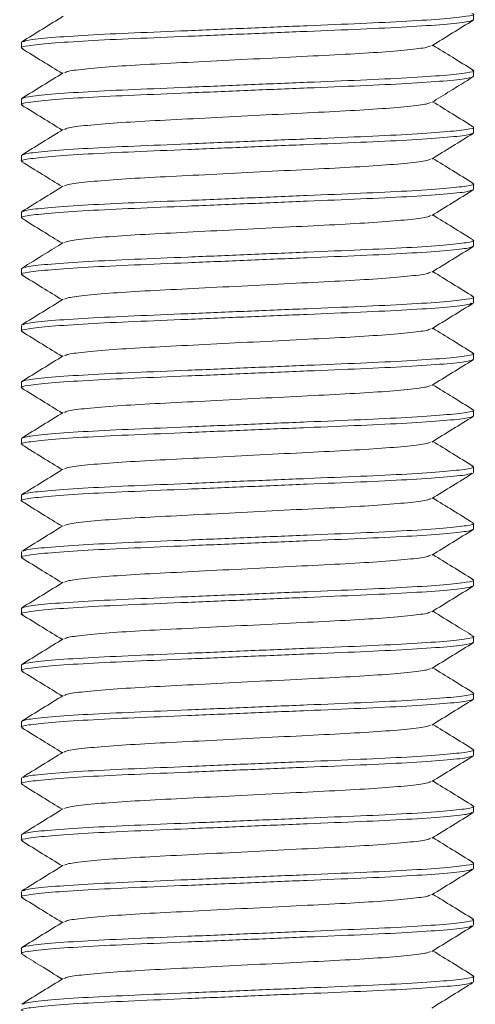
# Model space of a CAD drawing. Header units: millimetres. Extents: x 128.8 to 183.1, y 86.1 to 145.4.
# Tile 2 of 5: x 137.2 to 140.4, y 100.6 to 107.5. Entities that reach past the tile are written whole.
import ezdxf

# ---------------------------------------------------------------- set-up
doc = ezdxf.new("R2010")
doc.units = ezdxf.units.MM

msp = doc.modelspace()

# ---------------------------------------------------------------- linework, layer by layer
at = {"color": 7, "linetype": 'Continuous', "lineweight": 15}
for p, q in [((140.3689, 107.5286), (140.3689, 107.5686)), ((137.1689, 107.3686), (137.1689, 107.3286)), ((140.3689, 107.1286), (140.3689, 107.1686)), ((137.1689, 106.9686), (137.1689, 106.9286)), ((140.3689, 106.7286), (140.3689, 106.7686)), ((137.1689, 106.5686), (137.1689, 106.5286)), ((140.3689, 106.3286), (140.3689, 106.3686)), ((137.1689, 106.1686), (137.1689, 106.1286)), ((140.3689, 105.9286), (140.3689, 105.9686)), ((137.1689, 105.7686), (137.1689, 105.7286)), ((140.3689, 105.5286), (140.3689, 105.5686)), ((137.1689, 105.3686), (137.1689, 105.3286)), ((140.3689, 105.1286), (140.3689, 105.1686)), ((137.1689, 104.9686), (137.1689, 104.9286)), ((140.3689, 104.7286), (140.3689, 104.7686)), ((137.1689, 104.5686), (137.1689, 104.5286)), ((140.3689, 104.3286), (140.3689, 104.3686)), ((137.1689, 104.1686), (137.1689, 104.1286)), ((140.3689, 103.9286), (140.3689, 103.9686)), ((137.1689, 103.7686), (137.1689, 103.7286)), ((140.3689, 103.5286), (140.3689, 103.5686)), ((137.1689, 103.3686), (137.1689, 103.3286)), ((140.3689, 103.1286), (140.3689, 103.1686)), ((137.1689, 102.9686), (137.1689, 102.9286)), ((140.3689, 102.7286), (140.3689, 102.7686)), ((137.1689, 102.5686), (137.1689, 102.5286)), ((140.3689, 102.3286), (140.3689, 102.3686)), ((137.1689, 102.1686), (137.1689, 102.1286)), ((140.3689, 101.9286), (140.3689, 101.9686)), ((137.1689, 101.7686), (137.1689, 101.7286)), ((140.3689, 101.5286), (140.3689, 101.5686)), ((137.1689, 101.3686), (137.1689, 101.3286)), ((140.3689, 101.1286), (140.3689, 101.1686)), ((137.1689, 100.9686), (137.1689, 100.9286)), ((140.3689, 100.7286), (140.3689, 100.7686))]:
    msp.add_line(p, q, dxfattribs=at)
for points, knots in [([(140.3689, 107.5286), (140.3586, 107.5234), (140.3377, 107.5129), (140.1697, 107.4953), (139.9118, 107.4776), (139.5777, 107.4619), (139.1902, 107.4462), (138.7689, 107.4286), (138.3476, 107.4109), (137.9599, 107.3953), (137.6267, 107.3796), (137.3652, 107.3619), (137.2106, 107.3442), (137.1511, 107.3326), (137.1765, 107.3261), (137.1813, 107.3249)], [0, 0, 0, 0, 0.0803295, 0.1635022, 0.2466749, 0.3270044, 0.4073339, 0.4905066, 0.5736793, 0.6540088, 0.7343384, 0.817511, 0.9006837, 0.9810132, 1, 1, 1, 1]), ([(137.4651, 107.5529), (137.4162, 107.5228), (137.3184, 107.4625), (137.2207, 107.4023), (137.1718, 107.3721)], [0, 0, 0, 0, 0.499921, 1, 1, 1, 1]), ([(140.3565, 107.5723), (140.3613, 107.5711), (140.3867, 107.5646), (140.3272, 107.5529), (140.1725, 107.5352), (139.9111, 107.5176), (139.5779, 107.5019), (139.1902, 107.4862), (138.7689, 107.4686), (138.3475, 107.4509), (137.9602, 107.4353), (137.6257, 107.4196), (137.369, 107.4019), (137.21, 107.3856), (137.1899, 107.3763), (137.1813, 107.3723)], [0, 0, 0, 0, 0.019335, 0.101222, 0.186007, 0.270792, 0.352678, 0.434565, 0.51935, 0.604135, 0.686022, 0.767908, 0.852693, 0.937478, 1, 1, 1, 1]), ([(140.0729, 107.3443), (140.1217, 107.3745), (140.2195, 107.4348), (140.3173, 107.4951), (140.3662, 107.5252)], [0, 0, 0, 0, 0.49991, 1, 1, 1, 1]), ([(137.1718, 107.325), (137.2207, 107.2949), (137.3161, 107.2361), (137.4115, 107.1773), (137.458, 107.1486)], [0, 0, 0, 0, 0.512393, 1, 1, 1, 1]), ([(140.0643, 107.3442), (140.0576, 107.3405), (140.0412, 107.3313), (139.9126, 107.3152), (139.703, 107.2976), (139.4297, 107.2819), (139.1132, 107.2662), (138.7689, 107.2486), (138.4246, 107.2309), (138.1081, 107.2153), (137.8348, 107.1996), (137.6252, 107.1819), (137.4966, 107.1658), (137.4803, 107.1567), (137.4736, 107.153)], [0, 0, 0, 0, 0.061908, 0.150766, 0.239624, 0.32544, 0.411256, 0.500114, 0.588972, 0.674788, 0.760604, 0.849463, 0.938321, 1, 1, 1, 1]), ([(140.3657, 107.1723), (140.3168, 107.2024), (140.2215, 107.2612), (140.1262, 107.32), (140.0798, 107.3486)], [0, 0, 0, 0, 0.5129573, 1, 1, 1, 1]), ([(140.3558, 107.1725), (140.361, 107.1712), (140.3867, 107.1646), (140.3273, 107.1529), (140.1725, 107.1352), (139.9111, 107.1176), (139.5779, 107.1019), (139.1902, 107.0862), (138.7689, 107.0686), (138.3475, 107.0509), (137.9601, 107.0353), (137.626, 107.0196), (137.3681, 107.0019), (137.2, 106.9843), (137.1792, 106.9738), (137.1689, 106.9686)], [0, 0, 0, 0, 0.019884, 0.1001401, 0.1832367, 0.2663333, 0.3465894, 0.4268454, 0.509942, 0.5930386, 0.6732947, 0.7535507, 0.8366473, 0.9197439, 1, 1, 1, 1]), ([(140.3689, 107.1286), (140.3586, 107.1234), (140.3377, 107.1129), (140.1697, 107.0953), (139.9118, 107.0776), (139.5777, 107.0619), (139.1902, 107.0462), (138.7689, 107.0286), (138.3476, 107.0109), (137.9599, 106.9953), (137.6267, 106.9796), (137.3652, 106.9619), (137.2106, 106.9442), (137.1511, 106.9326), (137.1764, 106.9261), (137.1812, 106.9249)], [0, 0, 0, 0, 0.080351, 0.163545, 0.246739, 0.32709, 0.40744, 0.490635, 0.573829, 0.65418, 0.73453, 0.817725, 0.900919, 0.98127, 1, 1, 1, 1]), ([(137.465, 107.1529), (137.4161, 107.1227), (137.3183, 107.0624), (137.2205, 107.0022), (137.1716, 106.972)], [0, 0, 0, 0, 0.499908, 1, 1, 1, 1]), ([(140.0724, 106.944), (140.1151, 106.9704), (140.2129, 107.0307), (140.3106, 107.0909), (140.3656, 107.1248)], [0, 0, 0, 0, 0.4375225, 1, 1, 1, 1]), ([(140.3653, 106.7725), (140.3164, 106.8026), (140.2212, 106.8613), (140.126, 106.92), (140.0797, 106.9486)], [0, 0, 0, 0, 0.5135494, 1, 1, 1, 1]), ([(137.1717, 106.9251), (137.2206, 106.895), (137.3161, 106.8361), (137.4115, 106.7773), (137.458, 106.7486)], [0, 0, 0, 0, 0.512417, 1, 1, 1, 1]), ([(140.0635, 106.9439), (140.0569, 106.9402), (140.0406, 106.9312), (139.9125, 106.9152), (139.703, 106.8976), (139.4297, 106.8819), (139.1132, 106.8662), (138.7689, 106.8486), (138.4246, 106.8309), (138.1081, 106.8153), (137.8347, 106.7996), (137.6252, 106.7819), (137.4968, 106.7659), (137.4805, 106.7568), (137.4738, 106.7531)], [0, 0, 0, 0, 0.060409, 0.149443, 0.238477, 0.324463, 0.410449, 0.499483, 0.588517, 0.674503, 0.760489, 0.849523, 0.938557, 1, 1, 1, 1]), ([(140.3551, 106.7727), (140.3605, 106.7713), (140.3867, 106.7647), (140.3274, 106.7529), (140.1725, 106.7352), (139.9111, 106.7176), (139.5779, 106.7019), (139.1902, 106.6862), (138.7689, 106.6686), (138.3475, 106.6509), (137.9601, 106.6353), (137.626, 106.6196), (137.3681, 106.6019), (137.2, 106.5843), (137.1792, 106.5738), (137.1689, 106.5686)], [0, 0, 0, 0, 0.021002, 0.101167, 0.184169, 0.26717, 0.347335, 0.427499, 0.510501, 0.593503, 0.673667, 0.753832, 0.836834, 0.919836, 1, 1, 1, 1]), ([(137.4651, 106.7529), (137.4162, 106.7228), (137.3185, 106.6625), (137.2207, 106.6023), (137.1718, 106.5721)], [0, 0, 0, 0, 0.4999192, 1, 1, 1, 1]), ([(140.3689, 106.7286), (140.3586, 106.7234), (140.3377, 106.7129), (140.1697, 106.6953), (139.9118, 106.6776), (139.5777, 106.6619), (139.1902, 106.6462), (138.7689, 106.6286), (138.3476, 106.6109), (137.9599, 106.5953), (137.6267, 106.5796), (137.3652, 106.5619), (137.2107, 106.5442), (137.1511, 106.5327), (137.1762, 106.5262), (137.1809, 106.525)], [0, 0, 0, 0, 0.080382, 0.163609, 0.246837, 0.327219, 0.407601, 0.490828, 0.574055, 0.654438, 0.73482, 0.818047, 0.901274, 0.981656, 1, 1, 1, 1]), ([(140.0721, 106.5439), (140.121, 106.574), (140.2187, 106.6343), (140.3165, 106.6946), (140.3654, 106.7247)], [0, 0, 0, 0, 0.499916, 1, 1, 1, 1]), ([(140.063, 106.5437), (140.0565, 106.5401), (140.0402, 106.5312), (139.9125, 106.5152), (139.703, 106.4976), (139.4297, 106.4819), (139.1132, 106.4662), (138.7689, 106.4486), (138.4246, 106.4309), (138.1081, 106.4153), (137.8347, 106.3996), (137.6253, 106.3819), (137.4976, 106.366), (137.4813, 106.357), (137.4748, 106.3534)], [0, 0, 0, 0, 0.059654, 0.148944, 0.238235, 0.324468, 0.4107, 0.499991, 0.589281, 0.675514, 0.761747, 0.851037, 0.940327, 1, 1, 1, 1]), ([(140.3662, 106.372), (140.3173, 106.4021), (140.2218, 106.461), (140.1263, 106.5199), (140.0797, 106.5486)], [0, 0, 0, 0, 0.5121311, 1, 1, 1, 1]), ([(137.1716, 106.5252), (137.2205, 106.495), (137.316, 106.4362), (137.4114, 106.3773), (137.458, 106.3486)], [0, 0, 0, 0, 0.512126, 1, 1, 1, 1]), ([(140.3565, 106.3249), (140.3479, 106.3209), (140.3278, 106.3116), (140.1688, 106.2952), (139.912, 106.2776), (139.5776, 106.2619), (139.1902, 106.2462), (138.7689, 106.2286), (138.3476, 106.2109), (137.9599, 106.1953), (137.6267, 106.1796), (137.3653, 106.1619), (137.2103, 106.1442), (137.151, 106.1325), (137.1772, 106.1258), (137.1826, 106.1245)], [0, 0, 0, 0, 0.062427, 0.147039, 0.231651, 0.31337, 0.395089, 0.479701, 0.564313, 0.646032, 0.727752, 0.812364, 0.896975, 0.978695, 1, 1, 1, 1]), ([(140.3569, 106.3722), (140.3615, 106.371), (140.3866, 106.3645), (140.3271, 106.3529), (140.1726, 106.3352), (139.9111, 106.3176), (139.5779, 106.3019), (139.1902, 106.2862), (138.7689, 106.2686), (138.3475, 106.2509), (137.9601, 106.2353), (137.626, 106.2196), (137.3681, 106.2019), (137.2, 106.1843), (137.1792, 106.1738), (137.1689, 106.1686)], [0, 0, 0, 0, 0.018365, 0.0987455, 0.1819708, 0.2651962, 0.3455767, 0.4259571, 0.5091825, 0.5924079, 0.6727883, 0.7531688, 0.8363942, 0.9196195, 1, 1, 1, 1]), ([(137.4657, 106.3533), (137.4168, 106.3231), (137.319, 106.2629), (137.2212, 106.2026), (137.1723, 106.1725)], [0, 0, 0, 0, 0.499916, 1, 1, 1, 1]), ([(140.0727, 106.1442), (140.1215, 106.1743), (140.2193, 106.2346), (140.3171, 106.2949), (140.366, 106.3251)], [0, 0, 0, 0, 0.4999127, 1, 1, 1, 1]), ([(137.1724, 106.1247), (137.2213, 106.0945), (137.3165, 106.0359), (137.4117, 105.9772), (137.458, 105.9486)], [0, 0, 0, 0, 0.5134748, 1, 1, 1, 1]), ([(140.0639, 106.1441), (140.0573, 106.1404), (140.0409, 106.1313), (139.9126, 106.1152), (139.703, 106.0976), (139.4297, 106.0819), (139.1132, 106.0662), (138.7689, 106.0486), (138.4246, 106.0309), (138.1081, 106.0153), (137.8347, 105.9996), (137.6252, 105.9819), (137.4972, 105.9659), (137.4809, 105.9569), (137.4743, 105.9533)], [0, 0, 0, 0, 0.061316, 0.150354, 0.239392, 0.325382, 0.411372, 0.50041, 0.589448, 0.675437, 0.761427, 0.850465, 0.939503, 1, 1, 1, 1]), ([(140.3661, 105.9721), (140.3172, 106.0022), (140.2217, 106.061), (140.1263, 106.1199), (140.0798, 106.1486)], [0, 0, 0, 0, 0.5124172, 1, 1, 1, 1]), ([(140.3689, 105.9286), (140.3586, 105.9234), (140.3377, 105.9129), (140.1697, 105.8953), (139.9118, 105.8776), (139.5777, 105.8619), (139.1902, 105.8462), (138.7689, 105.8286), (138.3476, 105.8109), (137.9599, 105.7953), (137.6267, 105.7796), (137.3653, 105.7619), (137.2104, 105.7442), (137.1511, 105.7325), (137.1769, 105.7259), (137.1821, 105.7246)], [0, 0, 0, 0, 0.080237, 0.163314, 0.24639, 0.326627, 0.406864, 0.489941, 0.573017, 0.653254, 0.733491, 0.816568, 0.899645, 0.979881, 1, 1, 1, 1]), ([(140.3566, 105.9723), (140.3614, 105.971), (140.3867, 105.9645), (140.3272, 105.9529), (140.1725, 105.9352), (139.9111, 105.9176), (139.5779, 105.9019), (139.1902, 105.8862), (138.7689, 105.8686), (138.3475, 105.8509), (137.9601, 105.8353), (137.626, 105.8196), (137.3681, 105.8019), (137.2, 105.7843), (137.1792, 105.7738), (137.1689, 105.7686)], [0, 0, 0, 0, 0.0187296, 0.0990802, 0.1822747, 0.2654691, 0.3458197, 0.4261703, 0.5093648, 0.5925593, 0.6729099, 0.7532605, 0.8364549, 0.9196494, 1, 1, 1, 1]), ([(137.4654, 105.9531), (137.4226, 105.9267), (137.3249, 105.8665), (137.2271, 105.8062), (137.1721, 105.7723)], [0, 0, 0, 0, 0.437522, 1, 1, 1, 1]), ([(140.0728, 105.7443), (140.1217, 105.7744), (140.2194, 105.8347), (140.3172, 105.895), (140.3661, 105.9251)], [0, 0, 0, 0, 0.4999085, 1, 1, 1, 1]), ([(137.1722, 105.7248), (137.2211, 105.6947), (137.3164, 105.636), (137.4116, 105.5772), (137.458, 105.5486)], [0, 0, 0, 0, 0.513103, 1, 1, 1, 1]), ([(140.0641, 105.7441), (140.0574, 105.7404), (140.0411, 105.7313), (139.9126, 105.7152), (139.703, 105.6976), (139.4297, 105.6819), (139.1132, 105.6662), (138.7689, 105.6486), (138.4246, 105.6309), (138.1081, 105.6153), (137.8348, 105.5996), (137.6252, 105.5819), (137.4966, 105.5658), (137.4802, 105.5567), (137.4735, 105.553)], [0, 0, 0, 0, 0.061609, 0.150475, 0.239342, 0.325165, 0.410989, 0.499855, 0.588721, 0.674545, 0.760369, 0.849235, 0.938101, 1, 1, 1, 1]), ([(140.366, 105.5721), (140.3171, 105.6023), (140.2217, 105.6611), (140.1263, 105.7199), (140.0798, 105.7486)], [0, 0, 0, 0, 0.512455, 1, 1, 1, 1]), ([(140.3564, 105.5723), (140.3613, 105.5711), (140.3867, 105.5646), (140.3272, 105.5529), (140.1725, 105.5352), (139.9111, 105.5176), (139.5779, 105.5019), (139.1902, 105.4862), (138.7689, 105.4686), (138.3475, 105.4509), (137.9602, 105.4353), (137.6257, 105.4196), (137.369, 105.4019), (137.2096, 105.3855), (137.1895, 105.3762), (137.1808, 105.3722)], [0, 0, 0, 0, 0.019437, 0.101251, 0.18596, 0.270669, 0.352483, 0.434297, 0.519006, 0.603715, 0.685529, 0.767342, 0.852051, 0.936761, 1, 1, 1, 1]), ([(140.3566, 105.5249), (140.348, 105.5209), (140.3279, 105.5116), (140.1688, 105.4952), (139.912, 105.4776), (139.5776, 105.4619), (139.1902, 105.4462), (138.7689, 105.4286), (138.3476, 105.4109), (137.9599, 105.3953), (137.6267, 105.3796), (137.3652, 105.3619), (137.2106, 105.3442), (137.1511, 105.3326), (137.1765, 105.3261), (137.1814, 105.3248)], [0, 0, 0, 0, 0.062777, 0.147532, 0.232288, 0.314146, 0.396004, 0.48076, 0.565515, 0.647374, 0.729232, 0.813987, 0.898743, 0.980601, 1, 1, 1, 1]), ([(137.4649, 105.5528), (137.416, 105.5227), (137.3183, 105.4624), (137.2205, 105.4021), (137.1716, 105.372)], [0, 0, 0, 0, 0.49991, 1, 1, 1, 1]), ([(140.0728, 105.3443), (140.1216, 105.3744), (140.2194, 105.4347), (140.3172, 105.495), (140.3661, 105.5251)], [0, 0, 0, 0, 0.499919, 1, 1, 1, 1]), ([(140.3653, 105.1725), (140.3164, 105.2027), (140.2212, 105.2613), (140.126, 105.32), (140.0797, 105.3486)], [0, 0, 0, 0, 0.513686, 1, 1, 1, 1]), ([(137.1718, 105.325), (137.2207, 105.2949), (137.3161, 105.2361), (137.4115, 105.1773), (137.458, 105.1486)], [0, 0, 0, 0, 0.51253, 1, 1, 1, 1]), ([(140.0641, 105.3441), (140.0574, 105.3404), (140.0411, 105.3313), (139.9126, 105.3152), (139.703, 105.2976), (139.4297, 105.2819), (139.1132, 105.2662), (138.7689, 105.2486), (138.4246, 105.2309), (138.1081, 105.2153), (137.8347, 105.1996), (137.6252, 105.1819), (137.4969, 105.1659), (137.4805, 105.1568), (137.4739, 105.1531)], [0, 0, 0, 0, 0.06166, 0.150591, 0.239523, 0.325409, 0.411296, 0.500228, 0.589159, 0.675046, 0.760932, 0.849864, 0.938795, 1, 1, 1, 1]), ([(140.355, 105.1727), (140.3605, 105.1714), (140.3868, 105.1647), (140.3275, 105.1529), (140.1725, 105.1352), (139.9111, 105.1176), (139.5779, 105.1019), (139.1902, 105.0862), (138.7689, 105.0686), (138.3475, 105.0509), (137.9601, 105.0353), (137.626, 105.0196), (137.3681, 105.0019), (137.2, 104.9843), (137.1792, 104.9738), (137.1689, 104.9686)], [0, 0, 0, 0, 0.021128, 0.1012822, 0.1842733, 0.2672644, 0.3474187, 0.4275729, 0.510564, 0.5935551, 0.6737093, 0.7538635, 0.8368547, 0.9198458, 1, 1, 1, 1]), ([(137.4651, 105.153), (137.4163, 105.1228), (137.3185, 105.0625), (137.2207, 105.0023), (137.1718, 104.9721)], [0, 0, 0, 0, 0.499913, 1, 1, 1, 1]), ([(140.3689, 105.1286), (140.3586, 105.1234), (140.3377, 105.1129), (140.1697, 105.0953), (139.9118, 105.0776), (139.5777, 105.0619), (139.1902, 105.0462), (138.7689, 105.0286), (138.3476, 105.0109), (137.9599, 104.9953), (137.6267, 104.9796), (137.3652, 104.9619), (137.2107, 104.9442), (137.1511, 104.9327), (137.1762, 104.9262), (137.1809, 104.925)], [0, 0, 0, 0, 0.080386, 0.163617, 0.246848, 0.327235, 0.407621, 0.490852, 0.574083, 0.654469, 0.734855, 0.818086, 0.901318, 0.981704, 1, 1, 1, 1]), ([(140.072, 104.9438), (140.1208, 104.9739), (140.2186, 105.0342), (140.3164, 105.0945), (140.3653, 105.1246)], [0, 0, 0, 0, 0.499919, 1, 1, 1, 1]), ([(140.0628, 104.9436), (140.0563, 104.9401), (140.0401, 104.9312), (139.9125, 104.9152), (139.703, 104.8976), (139.4297, 104.8819), (139.1132, 104.8662), (138.7689, 104.8486), (138.4246, 104.8309), (138.1081, 104.8153), (137.8347, 104.7996), (137.6252, 104.7819), (137.4972, 104.7659), (137.4809, 104.7569), (137.4744, 104.7533)], [0, 0, 0, 0, 0.0592336, 0.1484899, 0.2377463, 0.3239467, 0.4101471, 0.4994034, 0.5886598, 0.6748602, 0.7610606, 0.850317, 0.9395733, 1, 1, 1, 1]), ([(140.366, 104.7721), (140.3171, 104.8022), (140.2217, 104.861), (140.1263, 104.9199), (140.0797, 104.9486)], [0, 0, 0, 0, 0.512313, 1, 1, 1, 1]), ([(137.1716, 104.9252), (137.2205, 104.895), (137.316, 104.8362), (137.4114, 104.7773), (137.458, 104.7486)], [0, 0, 0, 0, 0.5121753, 1, 1, 1, 1]), ([(140.3689, 104.7286), (140.3586, 104.7234), (140.3377, 104.7129), (140.1697, 104.6953), (139.9118, 104.6776), (139.5777, 104.6619), (139.1902, 104.6462), (138.7689, 104.6286), (138.3476, 104.6109), (137.9599, 104.5953), (137.6267, 104.5796), (137.3653, 104.5619), (137.2105, 104.5442), (137.1511, 104.5326), (137.1767, 104.526), (137.1817, 104.5247)], [0, 0, 0, 0, 0.080286, 0.163414, 0.246541, 0.326827, 0.407113, 0.490241, 0.573368, 0.653654, 0.73394, 0.817068, 0.900195, 0.980481, 1, 1, 1, 1]), ([(137.4654, 104.7532), (137.4166, 104.723), (137.3188, 104.6627), (137.221, 104.6025), (137.1721, 104.5723)], [0, 0, 0, 0, 0.499917, 1, 1, 1, 1]), ([(140.3565, 104.7723), (140.3613, 104.7711), (140.3867, 104.7645), (140.3272, 104.7529), (140.1725, 104.7352), (139.9111, 104.7176), (139.5779, 104.7019), (139.1902, 104.6862), (138.7689, 104.6686), (138.3475, 104.6509), (137.9602, 104.6353), (137.6257, 104.6196), (137.3691, 104.6019), (137.2106, 104.5857), (137.1905, 104.5764), (137.182, 104.5725)], [0, 0, 0, 0, 0.019249, 0.101231, 0.186116, 0.271, 0.352982, 0.434965, 0.519849, 0.604733, 0.686715, 0.768698, 0.853582, 0.938466, 1, 1, 1, 1]), ([(140.0726, 104.5441), (140.1214, 104.5743), (140.2192, 104.6346), (140.317, 104.6948), (140.3658, 104.725)], [0, 0, 0, 0, 0.499919, 1, 1, 1, 1]), ([(137.172, 104.5249), (137.2208, 104.4948), (137.3162, 104.436), (137.4116, 104.3772), (137.458, 104.3486)], [0, 0, 0, 0, 0.512616, 1, 1, 1, 1]), ([(140.0638, 104.544), (140.0571, 104.5403), (140.0408, 104.5313), (139.9126, 104.5152), (139.703, 104.4976), (139.4297, 104.4819), (139.1132, 104.4662), (138.7689, 104.4486), (138.4246, 104.4309), (138.1081, 104.4153), (137.8347, 104.3996), (137.6253, 104.3819), (137.4976, 104.366), (137.4813, 104.357), (137.4748, 104.3535)], [0, 0, 0, 0, 0.06108, 0.150242, 0.239405, 0.325515, 0.411624, 0.500787, 0.589949, 0.676059, 0.762169, 0.851331, 0.940494, 1, 1, 1, 1]), ([(140.3661, 104.372), (140.3172, 104.4022), (140.2218, 104.461), (140.1263, 104.5199), (140.0798, 104.5486)], [0, 0, 0, 0, 0.512278, 1, 1, 1, 1]), ([(140.3565, 104.3249), (140.348, 104.3209), (140.3278, 104.3116), (140.1688, 104.2952), (139.912, 104.2776), (139.5776, 104.2619), (139.1902, 104.2462), (138.7689, 104.2286), (138.3476, 104.2109), (137.9599, 104.1953), (137.6267, 104.1796), (137.3653, 104.1619), (137.2103, 104.1442), (137.151, 104.1325), (137.1772, 104.1258), (137.1827, 104.1245)], [0, 0, 0, 0, 0.0625173, 0.1471149, 0.2317124, 0.3134182, 0.3951239, 0.4797215, 0.564319, 0.6460248, 0.7277305, 0.8123281, 0.8969256, 0.9786314, 1, 1, 1, 1]), ([(140.3568, 104.3722), (140.3615, 104.371), (140.3866, 104.3645), (140.3271, 104.3529), (140.1725, 104.3352), (139.9111, 104.3176), (139.5779, 104.3019), (139.1902, 104.2862), (138.7689, 104.2686), (138.3475, 104.2509), (137.9601, 104.2353), (137.626, 104.2196), (137.3681, 104.2019), (137.2, 104.1843), (137.1792, 104.1738), (137.1689, 104.1686)], [0, 0, 0, 0, 0.018457, 0.09883, 0.182047, 0.265265, 0.345638, 0.426011, 0.509228, 0.592446, 0.672819, 0.753192, 0.836409, 0.919627, 1, 1, 1, 1]), ([(137.4657, 104.3533), (137.4168, 104.3232), (137.3191, 104.2629), (137.2213, 104.2026), (137.1724, 104.1725)], [0, 0, 0, 0, 0.499922, 1, 1, 1, 1]), ([(140.0727, 104.1442), (140.1215, 104.1744), (140.2193, 104.2347), (140.3171, 104.2949), (140.366, 104.3251)], [0, 0, 0, 0, 0.499911, 1, 1, 1, 1]), ([(137.1724, 104.1247), (137.2213, 104.0945), (137.3165, 104.0359), (137.4117, 103.9771), (137.458, 103.9486)], [0, 0, 0, 0, 0.513606, 1, 1, 1, 1]), ([(140.0639, 104.1441), (140.0573, 104.1404), (140.0409, 104.1313), (139.9126, 104.1152), (139.703, 104.0976), (139.4297, 104.0819), (139.1132, 104.0662), (138.7689, 104.0486), (138.4246, 104.0309), (138.1081, 104.0153), (137.8348, 103.9996), (137.6252, 103.9819), (137.4966, 103.9658), (137.4802, 103.9567), (137.4735, 103.953)], [0, 0, 0, 0, 0.061271, 0.150168, 0.239065, 0.324918, 0.410771, 0.499668, 0.588564, 0.674417, 0.760271, 0.849167, 0.938064, 1, 1, 1, 1]), ([(140.366, 103.9721), (140.3171, 104.0023), (140.2217, 104.0611), (140.1263, 104.1199), (140.0798, 104.1486)], [0, 0, 0, 0, 0.512502, 1, 1, 1, 1]), ([(140.3565, 103.9723), (140.3613, 103.9711), (140.3867, 103.9646), (140.3272, 103.9529), (140.1725, 103.9352), (139.9111, 103.9176), (139.5779, 103.9019), (139.1902, 103.8862), (138.7689, 103.8686), (138.3475, 103.8509), (137.9602, 103.8353), (137.6257, 103.8196), (137.369, 103.8019), (137.2097, 103.7855), (137.1895, 103.7762), (137.1809, 103.7722)], [0, 0, 0, 0, 0.019313, 0.101143, 0.185869, 0.270596, 0.352426, 0.434255, 0.518982, 0.603708, 0.685538, 0.767368, 0.852094, 0.93682, 1, 1, 1, 1]), ([(140.3689, 103.9286), (140.3586, 103.9234), (140.3377, 103.9129), (140.1697, 103.8953), (139.9118, 103.8776), (139.5777, 103.8619), (139.1902, 103.8462), (138.7689, 103.8286), (138.3476, 103.8109), (137.9599, 103.7953), (137.6267, 103.7796), (137.3652, 103.7619), (137.2106, 103.7442), (137.1511, 103.7326), (137.1764, 103.7261), (137.1812, 103.7249)], [0, 0, 0, 0, 0.080346, 0.163535, 0.246725, 0.327071, 0.407416, 0.490606, 0.573795, 0.654141, 0.734487, 0.817677, 0.900866, 0.981212, 1, 1, 1, 1]), ([(137.4649, 103.9528), (137.416, 103.9227), (137.3183, 103.8624), (137.2205, 103.8021), (137.1716, 103.772)], [0, 0, 0, 0, 0.499913, 1, 1, 1, 1]), ([(140.0729, 103.7443), (140.1217, 103.7745), (140.2195, 103.8348), (140.3173, 103.8951), (140.3662, 103.9252)], [0, 0, 0, 0, 0.499911, 1, 1, 1, 1]), ([(140.3654, 103.5725), (140.3165, 103.6026), (140.2213, 103.6613), (140.1261, 103.72), (140.0797, 103.7486)], [0, 0, 0, 0, 0.513506, 1, 1, 1, 1]), ([(137.1717, 103.7251), (137.2206, 103.6949), (137.3161, 103.6361), (137.4115, 103.5773), (137.458, 103.5486)], [0, 0, 0, 0, 0.512441, 1, 1, 1, 1]), ([(140.0643, 103.7442), (140.0576, 103.7405), (140.0412, 103.7313), (139.9126, 103.7152), (139.703, 103.6976), (139.4297, 103.6819), (139.1132, 103.6662), (138.7689, 103.6486), (138.4246, 103.6309), (138.1081, 103.6153), (137.8347, 103.5996), (137.6252, 103.5819), (137.4968, 103.5659), (137.4805, 103.5568), (137.4738, 103.5531)], [0, 0, 0, 0, 0.06195, 0.150838, 0.239726, 0.325571, 0.411416, 0.500304, 0.589192, 0.675036, 0.760881, 0.849769, 0.938657, 1, 1, 1, 1]), ([(140.3552, 103.5727), (140.3606, 103.5713), (140.3867, 103.5647), (140.3274, 103.5529), (140.1725, 103.5352), (139.9111, 103.5176), (139.5779, 103.5019), (139.1902, 103.4862), (138.7689, 103.4686), (138.3475, 103.4509), (137.9601, 103.4353), (137.626, 103.4196), (137.3681, 103.4019), (137.2, 103.3843), (137.1792, 103.3738), (137.1689, 103.3686)], [0, 0, 0, 0, 0.020789, 0.100971, 0.183991, 0.267011, 0.347193, 0.427375, 0.510395, 0.593415, 0.673596, 0.753778, 0.836798, 0.919818, 1, 1, 1, 1]), ([(137.4651, 103.5529), (137.4162, 103.5228), (137.3184, 103.4625), (137.2206, 103.4022), (137.1717, 103.3721)], [0, 0, 0, 0, 0.49991, 1, 1, 1, 1]), ([(140.3554, 103.5245), (140.347, 103.5207), (140.3269, 103.5115), (140.1687, 103.4952), (139.9121, 103.4776), (139.5776, 103.4619), (139.1903, 103.4462), (138.7689, 103.4286), (138.3476, 103.4109), (137.9599, 103.3953), (137.6267, 103.3796), (137.3652, 103.3619), (137.2106, 103.3442), (137.1511, 103.3326), (137.1763, 103.3261), (137.1811, 103.3249)], [0, 0, 0, 0, 0.061044, 0.145995, 0.230945, 0.312992, 0.395038, 0.479989, 0.564939, 0.646986, 0.729032, 0.813982, 0.898933, 0.980979, 1, 1, 1, 1]), ([(140.0722, 103.344), (140.1211, 103.3741), (140.2188, 103.4344), (140.3166, 103.4946), (140.3655, 103.5247)], [0, 0, 0, 0, 0.499925, 1, 1, 1, 1]), ([(140.0632, 103.3438), (140.0567, 103.3402), (140.0404, 103.3312), (139.9125, 103.3152), (139.703, 103.2976), (139.4297, 103.2819), (139.1132, 103.2662), (138.7689, 103.2486), (138.4246, 103.2309), (138.1081, 103.2153), (137.8347, 103.1996), (137.6252, 103.1819), (137.4969, 103.1659), (137.4805, 103.1568), (137.4739, 103.1531)], [0, 0, 0, 0, 0.059983, 0.149078, 0.238173, 0.324218, 0.410262, 0.499357, 0.588453, 0.674497, 0.760542, 0.849637, 0.938732, 1, 1, 1, 1]), ([(140.3657, 103.1723), (140.3229, 103.1987), (140.2276, 103.2574), (140.1323, 103.3162), (140.0798, 103.3486)], [0, 0, 0, 0, 0.448612, 1, 1, 1, 1]), ([(137.1717, 103.3251), (137.2206, 103.295), (137.316, 103.2362), (137.4115, 103.1773), (137.458, 103.1486)], [0, 0, 0, 0, 0.512369, 1, 1, 1, 1]), ([(140.3689, 103.1286), (140.3586, 103.1234), (140.3377, 103.1129), (140.1697, 103.0953), (139.9118, 103.0776), (139.5777, 103.0619), (139.1902, 103.0462), (138.7689, 103.0286), (138.3476, 103.0109), (137.9599, 102.9953), (137.6267, 102.9796), (137.3652, 102.9619), (137.2106, 102.9442), (137.1511, 102.9327), (137.1763, 102.9262), (137.181, 102.925)], [0, 0, 0, 0, 0.080373, 0.16359, 0.246807, 0.32718, 0.407553, 0.49077, 0.573987, 0.65436, 0.734733, 0.81795, 0.901167, 0.98154, 1, 1, 1, 1]), ([(140.3558, 103.1725), (140.361, 103.1712), (140.3867, 103.1646), (140.3273, 103.1529), (140.1725, 103.1352), (139.9111, 103.1176), (139.5779, 103.1019), (139.1902, 103.0862), (138.7689, 103.0686), (138.3475, 103.0509), (137.9601, 103.0353), (137.626, 103.0196), (137.3681, 103.0019), (137.2, 102.9843), (137.1792, 102.9738), (137.1689, 102.9686)], [0, 0, 0, 0, 0.01988, 0.100136, 0.183233, 0.26633, 0.346587, 0.426843, 0.50994, 0.593037, 0.673293, 0.75355, 0.836647, 0.919744, 1, 1, 1, 1]), ([(137.4651, 103.153), (137.4163, 103.1228), (137.3185, 103.0626), (137.2208, 103.0023), (137.1719, 102.9722)], [0, 0, 0, 0, 0.49992, 1, 1, 1, 1]), ([(140.0722, 102.9439), (140.1211, 102.9741), (140.2188, 103.0344), (140.3166, 103.0946), (140.3655, 103.1248)], [0, 0, 0, 0, 0.499916, 1, 1, 1, 1]), ([(137.1716, 102.9252), (137.2205, 102.895), (137.316, 102.8362), (137.4115, 102.7773), (137.458, 102.7486)], [0, 0, 0, 0, 0.5121553, 1, 1, 1, 1]), ([(140.0631, 102.9438), (140.0566, 102.9402), (140.0403, 102.9312), (139.9125, 102.9152), (139.703, 102.8976), (139.4297, 102.8819), (139.1132, 102.8662), (138.7689, 102.8486), (138.4246, 102.8309), (138.1081, 102.8153), (137.8347, 102.7996), (137.6253, 102.7819), (137.4977, 102.766), (137.4815, 102.7571), (137.475, 102.7535)], [0, 0, 0, 0, 0.059912, 0.149219, 0.238526, 0.324775, 0.411024, 0.500331, 0.589638, 0.675887, 0.762136, 0.851443, 0.94075, 1, 1, 1, 1]), ([(140.3662, 102.772), (140.3173, 102.8021), (140.2218, 102.861), (140.1263, 102.9199), (140.0798, 102.9486)], [0, 0, 0, 0, 0.512147, 1, 1, 1, 1]), ([(140.3569, 102.7722), (140.3616, 102.771), (140.3866, 102.7645), (140.3271, 102.7529), (140.1726, 102.7352), (139.9111, 102.7176), (139.5779, 102.7019), (139.1902, 102.6862), (138.7689, 102.6686), (138.3475, 102.6509), (137.9601, 102.6353), (137.626, 102.6196), (137.3681, 102.6019), (137.2, 102.5843), (137.1792, 102.5738), (137.1689, 102.5686)], [0, 0, 0, 0, 0.018266, 0.098655, 0.181888, 0.265122, 0.345511, 0.425899, 0.509133, 0.592367, 0.672755, 0.753144, 0.836378, 0.919611, 1, 1, 1, 1]), ([(140.3689, 102.7286), (140.3586, 102.7234), (140.3377, 102.7129), (140.1697, 102.6953), (139.9118, 102.6776), (139.5777, 102.6619), (139.1902, 102.6462), (138.7689, 102.6286), (138.3476, 102.6109), (137.9599, 102.5953), (137.6267, 102.5796), (137.3653, 102.5619), (137.2103, 102.5442), (137.151, 102.5325), (137.1773, 102.5258), (137.1827, 102.5244)], [0, 0, 0, 0, 0.0801602, 0.1631576, 0.246155, 0.3263152, 0.4064755, 0.4894728, 0.5724702, 0.6526304, 0.7327907, 0.815788, 0.8987854, 0.9789457, 1, 1, 1, 1]), ([(137.4658, 102.7534), (137.4169, 102.7232), (137.3192, 102.6629), (137.2214, 102.6027), (137.1725, 102.5725)], [0, 0, 0, 0, 0.499918, 1, 1, 1, 1]), ([(140.0727, 102.5442), (140.1215, 102.5744), (140.2193, 102.6346), (140.3171, 102.6949), (140.366, 102.725)], [0, 0, 0, 0, 0.4999187, 1, 1, 1, 1]), ([(137.1725, 102.5246), (137.2214, 102.4945), (137.3166, 102.4358), (137.4117, 102.3771), (137.458, 102.3486)], [0, 0, 0, 0, 0.513595, 1, 1, 1, 1]), ([(140.0639, 102.5441), (140.0573, 102.5404), (140.0409, 102.5313), (139.9126, 102.5152), (139.703, 102.4976), (139.4297, 102.4819), (139.1132, 102.4662), (138.7689, 102.4486), (138.4246, 102.4309), (138.1081, 102.4153), (137.8348, 102.3996), (137.6252, 102.3819), (137.4967, 102.3658), (137.4803, 102.3568), (137.4736, 102.353)], [0, 0, 0, 0, 0.061288, 0.150212, 0.239137, 0.325017, 0.410897, 0.499822, 0.588746, 0.674626, 0.760506, 0.849431, 0.938356, 1, 1, 1, 1]), ([(140.366, 102.3721), (140.3171, 102.4023), (140.2217, 102.4611), (140.1263, 102.5199), (140.0798, 102.5486)], [0, 0, 0, 0, 0.5125279, 1, 1, 1, 1]), ([(140.3564, 102.3723), (140.3613, 102.3711), (140.3867, 102.3646), (140.3272, 102.3529), (140.1725, 102.3352), (139.9111, 102.3176), (139.5779, 102.3019), (139.1902, 102.2862), (138.7689, 102.2686), (138.3475, 102.2509), (137.9602, 102.2353), (137.6257, 102.2196), (137.369, 102.2019), (137.2099, 102.1856), (137.1897, 102.1762), (137.1812, 102.1723)], [0, 0, 0, 0, 0.019387, 0.101248, 0.186005, 0.270763, 0.352624, 0.434485, 0.519242, 0.604, 0.685861, 0.767721, 0.852479, 0.937237, 1, 1, 1, 1]), ([(140.3568, 102.325), (140.3482, 102.321), (140.3281, 102.3116), (140.1688, 102.2952), (139.912, 102.2776), (139.5776, 102.2619), (139.1902, 102.2462), (138.7689, 102.2286), (138.3476, 102.2109), (137.9599, 102.1953), (137.6267, 102.1796), (137.3653, 102.1619), (137.2105, 102.1442), (137.1511, 102.1326), (137.1768, 102.126), (137.1819, 102.1247)], [0, 0, 0, 0, 0.063049, 0.147705, 0.23236, 0.314122, 0.395884, 0.48054, 0.565195, 0.646957, 0.728719, 0.813375, 0.898031, 0.979792, 1, 1, 1, 1]), ([(137.465, 102.3529), (137.4161, 102.3228), (137.3184, 102.2625), (137.2206, 102.2022), (137.1717, 102.1721)], [0, 0, 0, 0, 0.4999189, 1, 1, 1, 1]), ([(140.0728, 102.1443), (140.1217, 102.1744), (140.2195, 102.2348), (140.3173, 102.295), (140.3662, 102.3252)], [0, 0, 0, 0, 0.499909, 1, 1, 1, 1]), ([(140.3656, 101.9723), (140.3167, 102.0025), (140.2214, 102.0612), (140.1261, 102.12), (140.0798, 102.1486)], [0, 0, 0, 0, 0.513119, 1, 1, 1, 1]), ([(137.1721, 102.1249), (137.221, 102.0947), (137.3163, 102.036), (137.4116, 101.9772), (137.458, 101.9486)], [0, 0, 0, 0, 0.51293, 1, 1, 1, 1]), ([(140.0642, 102.1442), (140.0575, 102.1404), (140.0411, 102.1313), (139.9126, 102.1152), (139.703, 102.0976), (139.4297, 102.0819), (139.1132, 102.0662), (138.7689, 102.0486), (138.4246, 102.0309), (138.1081, 102.0153), (137.8348, 101.9996), (137.6252, 101.9819), (137.4967, 101.9658), (137.4803, 101.9568), (137.4736, 101.953)], [0, 0, 0, 0, 0.0617201, 0.1506049, 0.2394896, 0.3253311, 0.4111727, 0.5000574, 0.5889421, 0.6747837, 0.7606252, 0.8495099, 0.9383947, 1, 1, 1, 1]), ([(140.3557, 101.9725), (140.3609, 101.9712), (140.3867, 101.9646), (140.3273, 101.9529), (140.1725, 101.9352), (139.9111, 101.9176), (139.5779, 101.9019), (139.1902, 101.8862), (138.7689, 101.8686), (138.3475, 101.8509), (137.9601, 101.8353), (137.626, 101.8196), (137.3681, 101.8019), (137.2, 101.7843), (137.1792, 101.7738), (137.1689, 101.7686)], [0, 0, 0, 0, 0.020143, 0.100378, 0.183452, 0.266527, 0.346762, 0.426997, 0.510071, 0.593146, 0.673381, 0.753616, 0.83669, 0.919765, 1, 1, 1, 1]), ([(137.465, 101.9529), (137.4161, 101.9227), (137.3183, 101.8624), (137.2205, 101.8022), (137.1716, 101.772)], [0, 0, 0, 0, 0.499908, 1, 1, 1, 1]), ([(140.3564, 101.9249), (140.3479, 101.9209), (140.3277, 101.9116), (140.1688, 101.8952), (139.912, 101.8776), (139.5776, 101.8619), (139.1902, 101.8462), (138.7689, 101.8286), (138.3476, 101.8109), (137.9599, 101.7953), (137.6267, 101.7796), (137.3652, 101.7619), (137.2106, 101.7442), (137.1511, 101.7326), (137.1765, 101.7261), (137.1813, 101.7249)], [0, 0, 0, 0, 0.062519, 0.147303, 0.232087, 0.313973, 0.395859, 0.480643, 0.565427, 0.647313, 0.729199, 0.813983, 0.898767, 0.980653, 1, 1, 1, 1]), ([(140.0727, 101.7442), (140.1216, 101.7744), (140.2193, 101.8347), (140.3171, 101.8949), (140.366, 101.925)], [0, 0, 0, 0, 0.499921, 1, 1, 1, 1]), ([(140.064, 101.7441), (140.0573, 101.7404), (140.041, 101.7313), (139.9126, 101.7152), (139.703, 101.6976), (139.4297, 101.6819), (139.1132, 101.6662), (138.7689, 101.6486), (138.4246, 101.6309), (138.1081, 101.6153), (137.8347, 101.5996), (137.6252, 101.5819), (137.4968, 101.5659), (137.4805, 101.5568), (137.4738, 101.5531)], [0, 0, 0, 0, 0.061443, 0.150388, 0.239334, 0.325233, 0.411133, 0.500079, 0.589024, 0.674924, 0.760824, 0.849769, 0.938714, 1, 1, 1, 1]), ([(140.3654, 101.5725), (140.3165, 101.6026), (140.2213, 101.6613), (140.1261, 101.72), (140.0798, 101.7486)], [0, 0, 0, 0, 0.5134245, 1, 1, 1, 1]), ([(137.1718, 101.7251), (137.2207, 101.6949), (137.3161, 101.6361), (137.4115, 101.5773), (137.458, 101.5486)], [0, 0, 0, 0, 0.5125172, 1, 1, 1, 1]), ([(140.355, 101.5244), (140.3467, 101.5206), (140.3266, 101.5114), (140.1687, 101.4952), (139.9121, 101.4776), (139.5776, 101.4619), (139.1903, 101.4462), (138.7689, 101.4286), (138.3476, 101.4109), (137.9599, 101.3953), (137.6267, 101.3796), (137.3652, 101.3619), (137.2107, 101.3442), (137.1511, 101.3327), (137.1762, 101.3262), (137.1808, 101.325)], [0, 0, 0, 0, 0.060497, 0.145532, 0.230567, 0.312695, 0.394823, 0.479858, 0.564893, 0.647022, 0.72915, 0.814185, 0.89922, 0.981348, 1, 1, 1, 1]), ([(137.4651, 101.553), (137.4162, 101.5228), (137.3185, 101.4625), (137.2207, 101.4022), (137.1718, 101.3721)], [0, 0, 0, 0, 0.4999116, 1, 1, 1, 1]), ([(140.3552, 101.5727), (140.3606, 101.5713), (140.3867, 101.5647), (140.3274, 101.5529), (140.1725, 101.5352), (139.9111, 101.5176), (139.5779, 101.5019), (139.1902, 101.4862), (138.7689, 101.4686), (138.3475, 101.4509), (137.9602, 101.4353), (137.6257, 101.4196), (137.369, 101.4019), (137.21, 101.3856), (137.1898, 101.3763), (137.1813, 101.3723)], [0, 0, 0, 0, 0.0212316, 0.1029521, 0.187565, 0.2721779, 0.3538984, 0.4356189, 0.5202318, 0.6048447, 0.6865653, 0.7682858, 0.8528987, 0.9375116, 1, 1, 1, 1]), ([(140.072, 101.3438), (140.1208, 101.3739), (140.2186, 101.4342), (140.3164, 101.4945), (140.3653, 101.5246)], [0, 0, 0, 0, 0.499917, 1, 1, 1, 1]), ([(137.1716, 101.3252), (137.2205, 101.2951), (137.316, 101.2362), (137.4114, 101.1773), (137.458, 101.1486)], [0, 0, 0, 0, 0.5121287, 1, 1, 1, 1]), ([(140.0628, 101.3436), (140.0563, 101.3401), (140.0401, 101.3312), (139.9125, 101.3152), (139.703, 101.2976), (139.4297, 101.2819), (139.1132, 101.2662), (138.7689, 101.2486), (138.4246, 101.2309), (138.1081, 101.2153), (137.8347, 101.1996), (137.6253, 101.1819), (137.4976, 101.166), (137.4814, 101.1571), (137.4748, 101.1535)], [0, 0, 0, 0, 0.059291, 0.148633, 0.237976, 0.32426, 0.410543, 0.499886, 0.589228, 0.675512, 0.761796, 0.851138, 0.940481, 1, 1, 1, 1]), ([(140.3662, 101.172), (140.3173, 101.2021), (140.2218, 101.261), (140.1263, 101.3199), (140.0797, 101.3486)], [0, 0, 0, 0, 0.5121018, 1, 1, 1, 1]), ([(140.3569, 101.1722), (140.3616, 101.171), (140.3866, 101.1645), (140.3271, 101.1529), (140.1726, 101.1352), (139.9111, 101.1176), (139.5779, 101.1019), (139.1902, 101.0862), (138.7689, 101.0686), (138.3475, 101.0509), (137.9601, 101.0353), (137.626, 101.0196), (137.3681, 101.0019), (137.2, 100.9843), (137.1792, 100.9738), (137.1689, 100.9686)], [0, 0, 0, 0, 0.018287, 0.098674, 0.181906, 0.265138, 0.345525, 0.425911, 0.509143, 0.592375, 0.672762, 0.753149, 0.836381, 0.919613, 1, 1, 1, 1]), ([(140.3564, 101.1248), (140.3478, 101.1209), (140.3277, 101.1116), (140.1688, 101.0952), (139.912, 101.0776), (139.5776, 101.0619), (139.1902, 101.0462), (138.7689, 101.0286), (138.3476, 101.0109), (137.9599, 100.9953), (137.6267, 100.9796), (137.3653, 100.9619), (137.2105, 100.9442), (137.1511, 100.9326), (137.1768, 100.926), (137.182, 100.9247)], [0, 0, 0, 0, 0.06234, 0.147047, 0.231755, 0.313567, 0.395379, 0.480087, 0.564795, 0.646607, 0.728419, 0.813127, 0.897834, 0.979646, 1, 1, 1, 1]), ([(137.4657, 101.1533), (137.4168, 101.1232), (137.3191, 101.0629), (137.2213, 101.0026), (137.1724, 100.9725)], [0, 0, 0, 0, 0.4999162, 1, 1, 1, 1]), ([(140.0727, 100.9442), (140.1215, 100.9743), (140.2193, 101.0346), (140.317, 101.0949), (140.3659, 101.125)], [0, 0, 0, 0, 0.49992, 1, 1, 1, 1]), ([(137.1721, 100.9249), (137.2157, 100.898), (137.311, 100.8393), (137.4063, 100.7805), (137.458, 100.7486)], [0, 0, 0, 0, 0.45697, 1, 1, 1, 1]), ([(140.0639, 100.9441), (140.0573, 100.9404), (140.0409, 100.9313), (139.9126, 100.9152), (139.703, 100.8976), (139.4297, 100.8819), (139.1132, 100.8662), (138.7689, 100.8486), (138.4246, 100.8309), (138.1081, 100.8153), (137.8347, 100.7996), (137.6252, 100.7819), (137.497, 100.7659), (137.4807, 100.7569), (137.4741, 100.7532)], [0, 0, 0, 0, 0.061324, 0.150323, 0.239321, 0.325272, 0.411224, 0.500222, 0.589221, 0.675172, 0.761124, 0.850122, 0.939121, 1, 1, 1, 1]), ([(140.366, 100.7721), (140.3171, 100.8022), (140.2217, 100.861), (140.1263, 100.9199), (140.0798, 100.9486)], [0, 0, 0, 0, 0.512457, 1, 1, 1, 1]), ([(140.3566, 100.7723), (140.3614, 100.771), (140.3867, 100.7645), (140.3272, 100.7529), (140.1725, 100.7352), (139.9111, 100.7176), (139.5779, 100.7019), (139.1902, 100.6862), (138.7689, 100.6686), (138.3475, 100.6509), (137.9602, 100.6353), (137.6257, 100.6196), (137.369, 100.6019), (137.2104, 100.5856), (137.1903, 100.5764), (137.1818, 100.5725)], [0, 0, 0, 0, 0.019197, 0.101154, 0.186011, 0.270869, 0.352826, 0.434783, 0.51964, 0.604498, 0.686455, 0.768411, 0.853269, 0.938126, 1, 1, 1, 1]), ([(140.3566, 100.7249), (140.348, 100.7209), (140.3279, 100.7116), (140.1688, 100.6952), (139.912, 100.6776), (139.5776, 100.6619), (139.1902, 100.6462), (138.7689, 100.6286), (138.3476, 100.6109), (137.9599, 100.5953), (137.6267, 100.5796), (137.3653, 100.5619), (137.2104, 100.5442), (137.151, 100.5325), (137.1772, 100.5259), (137.1825, 100.5245)], [0, 0, 0, 0, 0.062618, 0.1472218, 0.2318257, 0.3135375, 0.3952493, 0.4798531, 0.5644569, 0.6461687, 0.7278805, 0.8124844, 0.8970882, 0.9788, 1, 1, 1, 1]), ([(137.4652, 100.753), (137.4164, 100.7229), (137.3186, 100.6626), (137.2209, 100.6024), (137.172, 100.5723)], [0, 0, 0, 0, 0.499926, 1, 1, 1, 1]), ([(140.0727, 100.5442), (140.1216, 100.5744), (140.2194, 100.6347), (140.3171, 100.695), (140.366, 100.7251)], [0, 0, 0, 0, 0.4999098, 1, 1, 1, 1])]:
    msp.add_open_spline(points, degree=3, knots=knots, dxfattribs=at)

doc.saveas('drawing.dxf')
